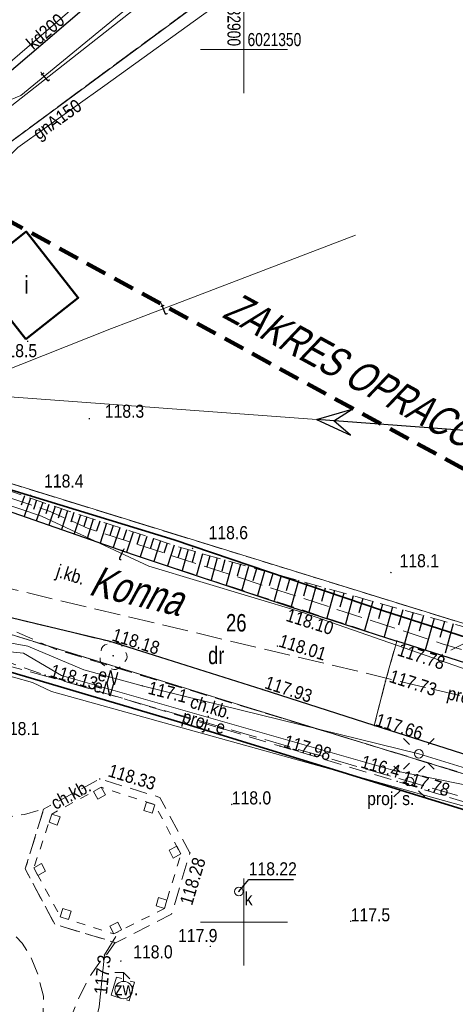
# Model space of a CAD drawing. Header units: metres. Extents: x 6532801 to 6532945, y 6021209 to 6021424.
# Tile 10 of 12: x 6532887 to 6532912, y 6021295 to 6021352. Entities that reach past the tile are written whole.
import ezdxf
from ezdxf.enums import TextEntityAlignment as Align

# ---------------------------------------------------------------- set-up
doc = ezdxf.new("R2010")
doc.units = ezdxf.units.M
doc.header["$MEASUREMENT"] = 0
for name, pattern in [('1.0_0.5', [1.5, 1, -0.5]), ('1.5_0.5', [2, 1.5, -0.5]), ('219-500', [0]), ('4', [1.8, 1.2, -0.6]), ('egkk-500', [2, 1.5, -0.5]), ('egug-500', [1, 0.5, -0.5]), ('otda_500', [1, 0.5, -0.5]), ('suep_wn_500', [0])]:
    doc.linetypes.add(name, pattern=pattern)
doc.layers.get('0').update_dxf_attribs({"color": 2, "linetype": 'CONTINUOUS', "lineweight": 5})
for name, color, linetype in [('000 Inne (niezydentyfikowane)', 7, 'CONTINUOUS'), ('210-oznaczenie konturu użytku gruntowego', 7, 'CONTINUOUS'), ('217-kontur klasyfikacyjny', 7, 'CONTINUOUS'), ('218-kontur użytku gruntowego', 7, 'CONTINUOUS'), ('219-działka ewidencyjna', 7, 'CONTINUOUS'), ('budynek', 7, 'CONTINUOUS'), ('budynek-Atr117', 7, 'CONTINUOUS'), ('chodnik', 7, 'CONTINUOUS'), ('chodnik-Atr17', 7, 'CONTINUOUS'), ('drzewo liściaste', 7, 'CONTINUOUS'), ('jezdnia', 7, 'CONTINUOUS'), ('jezdnia-Atr17', 7, 'CONTINUOUS'), ('Komentarz lub etykieta na mapie', 7, 'CONTINUOUS'), ('krawężnik', 7, 'CONTINUOUS'), ('latarnia', 7, 'CONTINUOUS'), ('latarnia - ob. projektowany', 7, 'CONTINUOUS'), ('latarnia - ob. projektowany-Atr17', 7, 'CONTINUOUS'), ('Obszar opracowania', 7, 'CONTINUOUS'), ('obszar utwardzony', 7, 'CONTINUOUS'), ('obszar utwardzony-Atr17', 7, 'CONTINUOUS'), ('ogrodzenie trwałe', 7, 'CONTINUOUS'), ('pikieta naturalna', 7, 'CONTINUOUS'), ('pikieta naturalna-Atr2', 7, 'CONTINUOUS'), ('pikieta sztuczna', 7, 'CONTINUOUS'), ('pikieta sztuczna-Atr2', 7, 'CONTINUOUS'), ('przewód elektroenergetyczny podziemny', 7, 'CONTINUOUS'), ('przewód elektroenergetyczny podziemny - ob. projektowany', 7, 'CONTINUOUS'), ('przewód elektroenergetyczny podziemny - ob. projektowany-Atr1', 7, 'CONTINUOUS'), ('przewód elektroenergetyczny podziemny-Atr1', 7, 'CONTINUOUS'), ('przewód elektroenergetyczny wysokiego napięcia', 7, 'CONTINUOUS'), ('przewód gazowy', 7, 'CONTINUOUS'), ('przewód gazowy-Atr1', 7, 'CONTINUOUS'), ('przewód kanalizacyjny', 7, 'CONTINUOUS'), ('przewód kanalizacyjny - ob. projektowany', 7, 'CONTINUOUS'), ('przewód kanalizacyjny - ob. projektowany-Atr1', 7, 'CONTINUOUS'), ('przewód kanalizacyjny-Atr1', 7, 'CONTINUOUS'), ('przewód telekomunikacyjny podziemny', 7, 'CONTINUOUS'), ('przewód telekomunikacyjny podziemny - ob. projektowany', 7, 'CONTINUOUS'), ('przewód telekomunikacyjny podziemny-Atr1', 7, 'CONTINUOUS'), ('rzędna', 7, 'CONTINUOUS'), ('rzędna-Atr2', 7, 'CONTINUOUS'), ('skarpa nieumocniona', 7, 'CONTINUOUS'), ('wiata', 7, 'CONTINUOUS'), ('Wstawianie ramki sekcyjnej z opisem', 7, 'CONTINUOUS'), ('właz do komory lub kanału - okrągły', 7, 'CONTINUOUS'), ('właz do komory lub kanału - okrągły-Atr17', 7, 'CONTINUOUS'), ('zdrój uliczny', 7, 'CONTINUOUS')]:
    doc.layers.add(name, color=color, linetype=linetype)
doc.styles.get("Standard").update_dxf_attribs({"font": 'Working1250', "width": 0.75})
doc.linetypes.add('902-500', pattern='A,3.75,0,[1,ksztalty.shx,S=0.5,R=0,X=0,Y=0],3.75', length=7.5)

# ---------------------------------------------------------------- blocks, each defined once
blk = doc.blocks.new('SUEP3')
at = {"color": 0, "linetype": 'Continuous'}
for p, q in [((12.003, 0), (10.003, 0.75)), ((10.003, 0.75), (11.003, 0)), ((27.003, 0), (25.003, 0.75)), ((25.003, 0.75), (26.003, 0)), ((0, 0), (12.003, 0)), ((12.003, 0), (10.003, -0.75)), ((11.003, 0), (10.003, -0.75)), ((12.003, 0), (27.003, 0)), ((27.003, 0), (25.003, -0.75)), ((26.003, 0), (25.003, -0.75))]:
    blk.add_line(p, q, dxfattribs=at)
blk = doc.blocks.new('PW01')
at = {"linetype": 'Continuous', "lineweight": 13}
h = blk.add_hatch(color=0, dxfattribs=at)
edge = h.paths.add_edge_path()
edge.add_arc((0, 0), 0.045, 0, 360)
blk = doc.blocks.new('SM01')
at = {"color": 0, "linetype": 'Continuous', "lineweight": 13}
for p, q in [((-0.53, 0.531), (-0.883, 0.884)), ((0.531, 0.531), (0.884, 0.884)), ((-0.53, -0.53), (-0.883, -0.883)), ((0.531, -0.53), (0.884, -0.883))]:
    blk.add_line(p, q, dxfattribs=at)
blk.add_circle((0, 0), 0.25, dxfattribs=at)
blk = doc.blocks.new('OP021')
at = {"linetype": 'Continuous', "lineweight": 13}
h = blk.add_hatch(color=0, dxfattribs=at)
edge = h.paths.add_edge_path()
edge.add_arc((0, 0), 0.05, 0, 360)
at = {"color": 0, "linetype": 'Continuous', "lineweight": 13}
for centre, start, end in [((0, 0.4), 49.272, 130.728), ((-0.38, 0.124), 121.308, 202.548), ((0.38, 0.124), 337.452, 58.692), ((-0.235, -0.324), 193.221, 274.871), ((0.235, -0.324), 265.129, 346.779)]:
    blk.add_arc(centre, 0.4, start, end, dxfattribs=at)
blk = doc.blocks.new('IB10')
at = {"color": 0, "linetype": 'Continuous', "lineweight": 13}
for p, q in [((0, 0), (0, 0.5)), ((0, 0.5), (0.5, 0.5)), ((0, 0), (0.5, 0)), ((0.5, 0), (0.5, 0.5))]:
    blk.add_line(p, q, dxfattribs=at)
blk = doc.blocks.new('US28')
at = {"color": 0, "linetype": 'Continuous', "lineweight": 13}
for p, q in [((0, 1), (-0.5, 1)), ((0, 0.5), (0, 1)), ((0, 1), (0.353, 0.647))]:
    blk.add_line(p, q, dxfattribs=at)
blk.add_circle((0, 0), 0.5, dxfattribs=at)
blk = doc.blocks.new('US22')
at = {"color": 0, "linetype": 'Continuous', "lineweight": 13}
blk.add_circle((0, 0), 0.25, dxfattribs=at)

msp = doc.modelspace()

# ---------------------------------------------------------------- linework, layer by layer
at = {"layer": '000 Inne (niezydentyfikowane)', "color": 7, "linetype": 'Continuous', "lineweight": 25, "flags": 128}
for points in [[(6532887.41, 6021324.42), (6532887.22, 6021323.89)], [(6532887.76, 6021324.3), (6532887.39, 6021323.24)], [(6532888.11, 6021324.17), (6532887.93, 6021323.65)], [(6532888.46, 6021324.05), (6532888.09, 6021323)], [(6532888.81, 6021323.93), (6532888.63, 6021323.4)], [(6532889.17, 6021323.81), (6532888.82, 6021322.74)], [(6532889.53, 6021323.69), (6532889.35, 6021323.15)], [(6532889.89, 6021323.57), (6532889.54, 6021322.49)], [(6532890.25, 6021323.46), (6532890.08, 6021322.91)], [(6532890.62, 6021323.34), (6532890.26, 6021322.24)], [(6532890.99, 6021323.22), (6532890.81, 6021322.66)], [(6532891.36, 6021323.09), (6532891, 6021321.98)], [(6532891.74, 6021322.97), (6532891.55, 6021322.41)], [(6532892.11, 6021322.85), (6532891.75, 6021321.72)], [(6532892.49, 6021322.73), (6532892.31, 6021322.16)], [(6532892.88, 6021322.6), (6532892.5, 6021321.46)], [(6532893.26, 6021322.48), (6532893.08, 6021321.9)], [(6532893.65, 6021322.35), (6532893.27, 6021321.19)], [(6532894.04, 6021322.22), (6532893.85, 6021321.64)], [(6532894.43, 6021322.1), (6532894.05, 6021320.93)], [(6532894.82, 6021321.97), (6532894.63, 6021321.38)], [(6532895.21, 6021321.84), (6532894.83, 6021320.67)], [(6532895.6, 6021321.71), (6532895.41, 6021321.13)], [(6532896, 6021321.59), (6532895.61, 6021320.41)], [(6532896.39, 6021321.46), (6532896.2, 6021320.87)], [(6532896.79, 6021321.34), (6532896.46, 6021320.14)], [(6532897.2, 6021321.23), (6532897.03, 6021320.62)], [(6532897.62, 6021321.11), (6532897.27, 6021319.87)], [(6532898.04, 6021320.99), (6532897.86, 6021320.36)], [(6532898.47, 6021320.87), (6532898.11, 6021319.59)], [(6532898.9, 6021320.75), (6532898.72, 6021320.1)], [(6532899.34, 6021320.63), (6532898.98, 6021319.31)], [(6532899.79, 6021320.5), (6532899.6, 6021319.83)], [(6532900.25, 6021320.37), (6532899.87, 6021319.02)], [(6532900.71, 6021320.25), (6532900.51, 6021319.56)], [(6532901.18, 6021320.11), (6532900.78, 6021318.72)], [(6532901.65, 6021319.98), (6532901.45, 6021319.27)], [(6532902.13, 6021319.85), (6532901.73, 6021318.41)], [(6532902.62, 6021319.71), (6532902.42, 6021318.98)], [(6532903.12, 6021319.57), (6532902.71, 6021318.09)], [(6532903.63, 6021319.43), (6532903.41, 6021318.68)], [(6532904.14, 6021319.29), (6532903.71, 6021317.76)], [(6532904.66, 6021319.14), (6532904.44, 6021318.36)], [(6532905.18, 6021318.99), (6532904.74, 6021317.42)], [(6532905.72, 6021318.84), (6532905.5, 6021318.04)], [(6532906.26, 6021318.69), (6532905.81, 6021317.07)], [(6532906.82, 6021318.54), (6532906.58, 6021317.71)], [(6532907.38, 6021318.38), (6532906.91, 6021316.71)], [(6532907.94, 6021318.22), (6532907.71, 6021317.37)], [(6532908.52, 6021318.06), (6532908.04, 6021316.34)], [(6532909.11, 6021317.9), (6532908.86, 6021317.02)], [(6532909.7, 6021317.73), (6532909.2, 6021315.96)], [(6532910.3, 6021317.56), (6532910.05, 6021316.67)], [(6532910.9, 6021317.39), (6532910.39, 6021315.58)], [(6532911.49, 6021317.23), (6532911.23, 6021316.31)], [(6532912, 6021317.08), (6532911.54, 6021315.41)]]:
    msp.add_lwpolyline(points, dxfattribs=at)
at = {"layer": '217-kontur klasyfikacyjny', "color": 92, "linetype": 'egkk-500', "lineweight": 18, "flags": 128}
for points in [[(6532914.647, 6021365.41), (6532875.82, 6021336.74)], [(6532878.17, 6021327.74), (6532944.55, 6021307.237)]]:
    msp.add_lwpolyline(points, dxfattribs=at)
at = {"layer": '218-kontur użytku gruntowego', "color": 3, "linetype": 'egug-500', "lineweight": 18, "flags": 128}
for points in [[(6532914.647, 6021365.41), (6532875.82, 6021336.74)], [(6532875.82, 6021336.74), (6532914.647, 6021365.41)], [(6532878.17, 6021327.74), (6532944.55, 6021307.237)], [(6532944.55, 6021307.237), (6532878.17, 6021327.74)], [(6532926.62, 6021304.17), (6532884.34, 6021317.18)], [(6532884.34, 6021317.18), (6532926.62, 6021304.17)]]:
    msp.add_lwpolyline(points, dxfattribs=at)
at = {"layer": '219-działka ewidencyjna', "color": 7, "linetype": '219-500', "lineweight": 18, "flags": 128}
for points in [[(6532875.82, 6021336.74), (6532914.658, 6021365.41)], [(6532878.17, 6021327.74), (6532944.55, 6021307.237)], [(6532884.34, 6021317.18), (6532926.62, 6021304.17)]]:
    msp.add_lwpolyline(points, dxfattribs=at)
at = {"layer": 'budynek', "color": 7, "linetype": 'Continuous', "lineweight": 50, "flags": 128}
msp.add_lwpolyline([(6532887.49, 6021333.41), (6532890.5, 6021335.78), (6532887.52, 6021339.57), (6532884.51, 6021337.19)], close=True, dxfattribs=at)
at = {"layer": 'chodnik', "color": 7, "linetype": '1.0_0.5', "lineweight": 18, "flags": 128}
for points in [[(6532882.87, 6021318.34), (6532882.26, 6021316.38), (6532888.6, 6021314.15), (6532902.07, 6021310.08), (6532908.78, 6021308.06), (6532919.28, 6021304.84), (6532919.1, 6021304.22), (6532921.03, 6021303.78), (6532921.15, 6021304.27), (6532923.47, 6021303.57), (6532926.35, 6021302.67), (6532926.66, 6021302.53), (6532926.95, 6021302.35), (6532927.18, 6021302.1), (6532927.38, 6021301.85), (6532927.54, 6021301.55), (6532927.63, 6021301.22), (6532927.7, 6021300.9), (6532927.78, 6021300.58), (6532927.77, 6021300.27), (6532927.69, 6021299.61), (6532927.53, 6021298.8), (6532927.13, 6021297.31), (6532928.78, 6021296.89), (6532929.11, 6021298.26), (6532929.32, 6021299.27), (6532929.4, 6021300.61), (6532929.15, 6021301.91), (6532928.74, 6021302.88), (6532928.09, 6021303.79), (6532927.86, 6021303.83), (6532921.6, 6021305.75), (6532909.87, 6021309.34), (6532902.52, 6021311.57), (6532889.24, 6021315.62), (6532883.32, 6021318.19)], [(6532836.38, 6021276.95), (6532836, 6021275.52), (6532837.49, 6021275.09), (6532841.39, 6021274.88), (6532841.86, 6021274.9), (6532857.45, 6021277.24), (6532873.99, 6021279.78), (6532887.25, 6021281.82), (6532888.05, 6021285.42), (6532890, 6021294.34), (6532890.44, 6021295.45), (6532890.98, 6021296.57), (6532891.48, 6021297.36), (6532891.88, 6021297.88), (6532892.05, 6021298.04), (6532892.62, 6021298.83), (6532889.16, 6021299.86), (6532887.46, 6021303.04), (6532888.51, 6021306.47), (6532888.4, 6021306.45), (6532887.42, 6021306.16), (6532886.5, 6021306.03), (6532885.52, 6021306.13), (6532877.88, 6021308.38), (6532877.34, 6021308.96), (6532877.08, 6021309.62), (6532877.04, 6021310.58), (6532878.91, 6021317.42), (6532877.47, 6021317.85), (6532875.56, 6021310.81), (6532872.51, 6021299.67), (6532841.9, 6021276.52), (6532841.48, 6021276.4), (6532837.9, 6021276.61)], [(6532888.51, 6021306.47), (6532887.46, 6021303.04), (6532889.16, 6021299.86), (6532892.64, 6021298.81), (6532895.85, 6021300.45), (6532896.9, 6021303.96), (6532895.18, 6021307.14), (6532891.73, 6021308.2)], [(6532846.75, 6021277.17), (6532846.36, 6021277.93), (6532873.39, 6021298.4), (6532873.92, 6021299.04), (6532875.09, 6021303.24), (6532875.36, 6021303.68), (6532876.32, 6021304.26), (6532877.27, 6021304.48), (6532878.25, 6021304.49), (6532882.1, 6021303.34), (6532883.4, 6021302.59), (6532884.91, 6021301.3), (6532887.28, 6021298.79), (6532887.78, 6021298.01), (6532888.19, 6021296.98), (6532888.5, 6021295.75), (6532888.48, 6021294.51), (6532886.04, 6021283.44), (6532885.63, 6021283.14), (6532876.66, 6021281.75), (6532869.77, 6021280.7)]]:
    msp.add_lwpolyline(points, close=True, dxfattribs=at)
at = {"layer": 'jezdnia', "color": 7, "linetype": '1.5_0.5', "lineweight": 18, "flags": 128}
msp.add_lwpolyline([(6532801.05, 6021268.862), (6532803.7, 6021271.32), (6532811.18, 6021278.28), (6532816.39, 6021283.03), (6532830.67, 6021296.37), (6532842.79, 6021307.81), (6532851.1, 6021315.74), (6532852.34, 6021316.74), (6532853.03, 6021317.44), (6532872.74, 6021336.02), (6532881.68, 6021344.57), (6532891.36, 6021352.81), (6532901.93, 6021360.89), (6532908.313, 6021365.41)], dxfattribs=at)
for points in [[(6532908.76, 6021316.1), (6532902.61, 6021318.08), (6532893.64, 6021321.06), (6532884.7, 6021324.18), (6532882.23, 6021324.91), (6532880.33, 6021319.21), (6532882.87, 6021318.34), (6532892.32, 6021316.07), (6532901.04, 6021313.33), (6532907.47, 6021311.26), (6532908.11, 6021313.8)], [(6532942.68, 6021305.98), (6532934.86, 6021308.01), (6532927.44, 6021310.13), (6532923.69, 6021311.33), (6532917.61, 6021313.27), (6532911.29, 6021315.29), (6532908.76, 6021316.1), (6532908.11, 6021313.8), (6532907.47, 6021311.26), (6532919.79, 6021307.32), (6532921.71, 6021306.7), (6532925.75, 6021305.43), (6532927.47, 6021304.41), (6532928.09, 6021303.79), (6532928.74, 6021302.88), (6532929.15, 6021301.91), (6532929.4, 6021300.61), (6532929.32, 6021299.27), (6532929.11, 6021298.26), (6532928.78, 6021296.89), (6532933.66, 6021295.75), (6532934.28, 6021297.8), (6532934.56, 6021298.42), (6532934.92, 6021299.02), (6532935.26, 6021299.47), (6532935.96, 6021300.22), (6532936.81, 6021300.77), (6532937.73, 6021301.18), (6532938.72, 6021301.43), (6532939.46, 6021301.46), (6532940.43, 6021301.38), (6532941.05, 6021301.23), (6532942.03, 6021303.67)]]:
    msp.add_lwpolyline(points, close=True, dxfattribs=at)
at = {"layer": 'krawężnik', "color": 7, "linetype": 'Continuous', "lineweight": 25, "flags": 128}
for points in [[(6532872.74, 6021336.02), (6532881.68, 6021344.57), (6532891.36, 6021352.81), (6532901.93, 6021360.89), (6532908.313, 6021365.41)], [(6532872.72, 6021336), (6532872.06, 6021335.23), (6532871.01, 6021333.96), (6532870.44, 6021332.11), (6532870.64, 6021330.62), (6532871.18, 6021329.42), (6532871.85, 6021328.53), (6532873.67, 6021327.55), (6532877.08, 6021326.56), (6532882.23, 6021324.91), (6532884.7, 6021324.18), (6532893.64, 6021321.06), (6532902.61, 6021318.08), (6532908.76, 6021316.1)], [(6532907.47, 6021311.26), (6532901.04, 6021313.33), (6532892.32, 6021316.07), (6532882.87, 6021318.34), (6532880.33, 6021319.21), (6532871.87, 6021321.67), (6532866.19, 6021321.83), (6532860.32, 6021320.74), (6532855.46, 6021318.82), (6532852.34, 6021316.74), (6532851.1, 6021315.74), (6532842.79, 6021307.81), (6532840.67, 6021305.25), (6532838.86, 6021302.11), (6532837.29, 6021297.49)], [(6532942.68, 6021305.98), (6532934.86, 6021308.01), (6532927.44, 6021310.13), (6532923.69, 6021311.33), (6532917.61, 6021313.27), (6532911.29, 6021315.29), (6532908.76, 6021316.1)], [(6532928.78, 6021296.89), (6532929.11, 6021298.26), (6532929.32, 6021299.27), (6532929.4, 6021300.61), (6532929.15, 6021301.91), (6532928.74, 6021302.88), (6532928.09, 6021303.79), (6532927.47, 6021304.41), (6532925.75, 6021305.43), (6532921.71, 6021306.7), (6532919.79, 6021307.32), (6532907.47, 6021311.26)]]:
    msp.add_lwpolyline(points, dxfattribs=at)
at = {"layer": 'Obszar opracowania', "color": 3, "linetype": '4', "lineweight": 200, "flags": 128}
msp.add_lwpolyline([(6532859.8, 6021351.42), (6532875.32, 6021346.3), (6532934.68, 6021313.91), (6532914.26, 6021235.16), (6532815.99, 6021257.34), (6532829.54, 6021340.4)], close=True, dxfattribs=at)
at = {"layer": 'obszar utwardzony', "color": 7, "linetype": '1.5_0.5', "lineweight": 18, "flags": 128}
msp.add_lwpolyline([(6532892.7, 6021296.84), (6532892.39, 6021295.81), (6532893.41, 6021295.49), (6532893.72, 6021296.55)], close=True, dxfattribs=at)
at = {"layer": 'ogrodzenie trwałe', "color": 7, "linetype": '902-500', "lineweight": 35, "flags": 128}
for points in [[(6532918.27, 6021314.52), (6532907.94, 6021317.86), (6532895.99, 6021321.91), (6532879.37, 6021326.99), (6532878.46, 6021328.01)], [(6532915.2, 6021289.66), (6532918.83, 6021304.52), (6532896.33, 6021311.46), (6532878.6, 6021316.69)]]:
    msp.add_lwpolyline(points, dxfattribs=at)
at = {"layer": 'przewód elektroenergetyczny podziemny', "color": 1, "linetype": 'Continuous', "lineweight": 18, "flags": 128}
for points in [[(6532849.03, 6021323.68), (6532847.28, 6021321.84), (6532854.39, 6021313.88), (6532859.97, 6021317.13), (6532866.1, 6021318.2), (6532870.54, 6021317.81), (6532883.57, 6021315.79), (6532887.35, 6021315.4), (6532889.54, 6021314.13), (6532908.66, 6021308.67), (6532920.57, 6021306.28), (6532926.79, 6021304.62), (6532928.01, 6021302.62), (6532928.37, 6021301.6), (6532928.37, 6021300.93), (6532927.97, 6021299.64), (6532919.57, 6021268.6), (6532918.88, 6021266.88), (6532918.61, 6021265.01), (6532917.42, 6021259.43), (6532912.31, 6021239.61), (6532911.67, 6021239.71)], [(6532944.55, 6021299.756), (6532941.44, 6021300.59), (6532940.54, 6021299.77), (6532936.99, 6021297.83), (6532927.14, 6021300.73), (6532926.14, 6021302.16), (6532924.66, 6021304.52), (6532915.68, 6021306.63), (6532914.81, 6021307.7), (6532914, 6021308.42), (6532910.02, 6021309.64), (6532894.16, 6021313.54), (6532890.81, 6021314.46), (6532887.61, 6021315.8), (6532881.63, 6021316.89), (6532876.5, 6021318.25), (6532875.56, 6021318.64), (6532872.96, 6021319.41), (6532871.31, 6021319.71), (6532870.6, 6021319.49), (6532869.27, 6021316.72), (6532862.15, 6021313.88), (6532855.3, 6021311.41), (6532854.51, 6021312.55)], [(6532891.34, 6021293.65), (6532891.7, 6021295.13), (6532892, 6021298.11), (6532892.65, 6021299.17)]]:
    msp.add_lwpolyline(points, dxfattribs=at)
at = {"layer": 'przewód elektroenergetyczny podziemny - ob. projektowany', "color": 1, "linetype": '1.5_0.5', "lineweight": 18, "flags": 128}
msp.add_lwpolyline([(6532876.5, 6021318.25), (6532881.26, 6021316.99), (6532883.83, 6021315.39), (6532888.78, 6021314.05), (6532909.48, 6021308.05), (6532917.58, 6021305.69), (6532925.91, 6021302.53), (6532927.15, 6021300.73), (6532936.99, 6021297.83), (6532939.46, 6021299.18), (6532940.27, 6021298.94), (6532941.53, 6021300.47), (6532944.55, 6021299.683)], dxfattribs=at)
at = {"layer": 'przewód elektroenergetyczny wysokiego napięcia', "color": 1, "linetype": 'suep_wn_500', "lineweight": 18, "flags": 128}
msp.add_lwpolyline([(6532931.09, 6021326.81), (6532851.87, 6021332.66)], dxfattribs=at)
at = {"layer": 'przewód gazowy', "color": 52, "linetype": 'Continuous', "lineweight": 18, "flags": 128}
for points in [[(6532888.97, 6021313.22), (6532887.87, 6021313.72), (6532884.58, 6021314.65), (6532874.11, 6021317.56), (6532874.79, 6021319.61), (6532877.43, 6021326.13), (6532880.42, 6021333.59), (6532883.36, 6021340.73), (6532887.03, 6021344.39), (6532892.02, 6021347.94), (6532898.05, 6021352.27), (6532900.28, 6021353.71), (6532902.2, 6021354.97)], [(6532888.97, 6021313.22), (6532931.02, 6021301.51), (6532923.61, 6021275.05)]]:
    msp.add_lwpolyline(points, dxfattribs=at)
at = {"layer": 'przewód kanalizacyjny', "color": 34, "linetype": 'Continuous', "lineweight": 18, "flags": 128}
msp.add_lwpolyline([(6532801.05, 6021269.565), (6532819.29, 6021286.33), (6532819.8, 6021286.79), (6532820.31, 6021287.28), (6532869.85, 6021334.87), (6532870.33, 6021335.33), (6532870.86, 6021335.77), (6532905.327, 6021365.41)], dxfattribs=at)
at = {"layer": 'przewód kanalizacyjny - ob. projektowany', "color": 34, "linetype": '1.5_0.5', "lineweight": 18, "flags": 128}
msp.add_lwpolyline([(6532885.6, 6021319.34), (6532926.24, 6021309.68)], dxfattribs=at)
at = {"layer": 'przewód telekomunikacyjny podziemny', "color": 30, "linetype": 'Continuous', "lineweight": 18, "flags": 128}
for points in [[(6532910.872, 6021365.41), (6532907.23, 6021362.89), (6532896.57, 6021355.06), (6532887.2, 6021347.36), (6532885.89, 6021346.84), (6532884.24, 6021345.41), (6532874.02, 6021335.78), (6532875.91, 6021330.81), (6532878.38, 6021326.65), (6532888.4, 6021323.26), (6532894.55, 6021320.39), (6532903.32, 6021317.75), (6532917.07, 6021312.96), (6532923.29, 6021311.04), (6532922.36, 6021306.89), (6532922.12, 6021305.85), (6532923.91, 6021305.69), (6532927.7, 6021304.55), (6532933.65, 6021303.03), (6532934.43, 6021302.82), (6532944.55, 6021300.278)], [(6532863.87, 6021318.67), (6532864.37, 6021318.76), (6532870.3, 6021329.59), (6532871.81, 6021332.21), (6532872.29, 6021332.88), (6532872.64, 6021333.43), (6532875.9, 6021337.54), (6532883.2, 6021344.06), (6532894.44, 6021352.9), (6532905.68, 6021361.2), (6532906.09, 6021360.48)], [(6532850.16, 6021310.16), (6532856.63, 6021312.67), (6532869.14, 6021317.38), (6532871.82, 6021323.42), (6532872.23, 6021324.28), (6532872.72, 6021325.34), (6532874.77, 6021329.72), (6532880.69, 6021329.37), (6532892.4, 6021334.01), (6532893.41, 6021334.4), (6532894.5, 6021334.81), (6532906.4, 6021339.37)]]:
    msp.add_lwpolyline(points, dxfattribs=at)
at = {"layer": 'przewód telekomunikacyjny podziemny - ob. projektowany', "color": 30, "linetype": '1.5_0.5', "lineweight": 18, "flags": 128}
msp.add_lwpolyline([(6532935.8, 6021294.56), (6532927.62, 6021296.55), (6532931.4, 6021309.79), (6532911.37, 6021315.95), (6532891.07, 6021322.56), (6532888.89, 6021323.53), (6532878.39, 6021327.06), (6532876, 6021331.23), (6532874.73, 6021334.62), (6532875.62, 6021336.63), (6532875.94, 6021337.16), (6532880.64, 6021341.49), (6532881.17, 6021340.69)], dxfattribs=at)
at = {"layer": 'rzędna-Atr2', "color": 7, "flags": 128}
msp.add_lwpolyline([(6532899.71, 6021301.75), (6532900.27, 6021302.44), (6532902.831, 6021302.44)], dxfattribs=at)
at = {"layer": 'skarpa nieumocniona', "color": 7, "linetype": '1.0_0.5', "lineweight": 18, "flags": 128}
msp.add_lwpolyline([(6532878.67, 6021327.73), (6532878.46, 6021328.01), (6532877.08, 6021326.56), (6532882.23, 6021324.91), (6532884.7, 6021324.18), (6532893.64, 6021321.06), (6532908.76, 6021316.1), (6532911.29, 6021315.29), (6532913.84, 6021316.57), (6532896.51, 6021321.42), (6532889.01, 6021323.86), (6532886.08, 6021324.88)], close=True, dxfattribs=at)
msp.add_lwpolyline([(6532878.67, 6021327.73), (6532878.46, 6021328.01), (6532877.08, 6021326.56), (6532882.23, 6021324.91), (6532884.7, 6021324.18), (6532893.64, 6021321.06), (6532908.76, 6021316.1), (6532911.29, 6021315.29), (6532913.84, 6021316.57), (6532896.51, 6021321.42), (6532889.01, 6021323.86), (6532886.08, 6021324.88)], close=True, dxfattribs=at)
at = {"layer": 'wiata', "color": 7, "linetype": 'otda_500', "lineweight": 18, "flags": 128}
msp.add_lwpolyline([(6532889.47, 6021300.3), (6532892.54, 6021299.32), (6532895.44, 6021300.78), (6532896.38, 6021303.9), (6532894.89, 6021306.72), (6532891.82, 6021307.72), (6532888.98, 6021306.19), (6532887.95, 6021303.11)], close=True, dxfattribs=at)
at = {"layer": 'Wstawianie ramki sekcyjnej z opisem', "color": 7, "linetype": 'Continuous', "lineweight": 13, "flags": 128}
for points in [[(6532900, 6021347.5), (6532900, 6021352.5)], [(6532897.5, 6021350), (6532902.5, 6021350)], [(6532900, 6021297.5), (6532900, 6021302.5)], [(6532897.5, 6021300), (6532902.5, 6021300)]]:
    msp.add_lwpolyline(points, dxfattribs=at)

# ---------------------------------------------------------------- block references
at = {"layer": 'drzewo liściaste', "color": 94, "linetype": 'Continuous', "lineweight": 18, "rotation": 48.20499999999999}
msp.add_blockref('OP021', (6532892.5, 6021315.26), dxfattribs=at)
at = {"layer": 'latarnia', "color": 7, "linetype": 'Continuous', "lineweight": 18}
msp.add_blockref('SM01', (6532910.02, 6021309.64), dxfattribs=at)
at = {"layer": 'latarnia - ob. projektowany', "color": 7, "linetype": 'Continuous', "lineweight": 18}
msp.add_blockref('SM01', (6532909.48, 6021308.05), dxfattribs=at)
at = {"layer": 'pikieta naturalna', "color": 7, "linetype": 'Continuous', "lineweight": 13}
for p in [(6532887.6, 6021333.28), (6532891.13, 6021328.85), (6532887.76, 6021324.45), (6532897.05, 6021321.41), (6532908.42, 6021320.03), (6532899.3, 6021306.74), (6532906.12, 6021300.04), (6532898.07, 6021298.6), (6532892.94, 6021297.76)]:
    msp.add_blockref('PW01', p, dxfattribs=at)
at = {"layer": 'pikieta sztuczna', "color": 7, "linetype": 'Continuous', "lineweight": 13}
for p in [(6532902.61, 6021318.08), (6532892.32, 6021316.07), (6532901.92, 6021315.81), (6532908.76, 6021316.1), (6532888.6, 6021314.15), (6532908.11, 6021313.8), (6532901.04, 6021313.33), (6532907.47, 6021311.26), (6532902.07, 6021310.08), (6532891.73, 6021308.2), (6532908.78, 6021308.06), (6532896.9, 6021303.96)]:
    msp.add_blockref('PW01', p, dxfattribs=at)
at = {"layer": 'przewód elektroenergetyczny wysokiego napięcia', "color": 1, "linetype": 'Continuous', "lineweight": 18, "rotation": 175.777}
msp.add_blockref('SUEP3', (6532931.09, 6021326.81), dxfattribs=at)
at = {"layer": 'rzędna', "color": 1, "linetype": 'Continuous', "lineweight": 18}
for p in [(6532894.16, 6021313.54), (6532908.66, 6021308.67)]:
    msp.add_blockref('PW01', p, dxfattribs=at)
at = {"layer": 'rzędna', "color": 34, "linetype": 'Continuous', "lineweight": 18}
msp.add_blockref('PW01', (6532899.71, 6021301.75), dxfattribs=at)
at = {"layer": 'rzędna', "color": 1, "linetype": 'Continuous', "lineweight": 18, "rotation": 84.251}
msp.add_blockref('PW01', (6532892, 6021298.11), dxfattribs=at)
at = {"layer": 'wiata', "color": 7, "linetype": 'Continuous', "lineweight": 18}
for p, rotation in [((6532891.82, 6021307.72), 208.313), ((6532894.89, 6021306.72), 161.958), ((6532888.98, 6021306.19), 251.509), ((6532896.38, 6021303.9), 117.851), ((6532887.95, 6021303.11), 298.41), ((6532895.44, 6021300.78), 73.233), ((6532889.47, 6021300.3), 342.296), ((6532892.54, 6021299.32), 26.723)]:
    msp.add_blockref('IB10', p, dxfattribs=dict(at, rotation=rotation))
at = {"layer": 'właz do komory lub kanału - okrągły', "color": 7, "linetype": 'Continuous', "lineweight": 18}
msp.add_blockref('US22', (6532899.71, 6021301.75), dxfattribs=at)
at = {"layer": 'zdrój uliczny', "color": 7, "linetype": 'Continuous', "lineweight": 18}
msp.add_blockref('US28', (6532893.1, 6021296.1), dxfattribs=at)

# ---------------------------------------------------------------- texts
at = {"layer": '210-oznaczenie konturu użytku gruntowego', "color": 3, "linetype": 'Continuous', "lineweight": 18, "width": 0.79}
msp.add_text('dr', height=1, dxfattribs=at).set_placement((6532897.94, 6021314.78))
at = {"layer": 'budynek-Atr117', "color": 7, "width": 0.8}
msp.add_text('i', height=1, dxfattribs=at).set_placement((6532887.41, 6021336.02))
at = {"layer": 'chodnik-Atr17', "color": 7, "width": 0.9}
msp.add_text('ch.kb.', height=0.75, rotation=343.187, dxfattribs=at).set_placement((6532896.85, 6021312.3))
msp.add_text('ch.kb.', height=0.75, rotation=28.247, dxfattribs=at).set_placement((6532889.01, 6021306.74), align=Align.MIDDLE_LEFT)
at = {"layer": 'jezdnia-Atr17', "color": 7, "width": 0.9}
msp.add_text('j.kb.', height=0.75, rotation=342.556, dxfattribs=at).set_placement((6532889.17, 6021319.8))
at = {"layer": 'Komentarz lub etykieta na mapie', "color": 3, "linetype": 'Continuous', "lineweight": 35, "oblique": 15, "width": 0.79}
msp.add_text('ZAKRES OPRACOWANIA', height=1.75, rotation=-28.619, dxfattribs=at).set_placement((6532898.69, 6021334.69))
at = {"layer": 'Komentarz lub etykieta na mapie', "color": 7, "linetype": 'Continuous', "lineweight": 35, "oblique": 15, "width": 0.79}
msp.add_text('Konna', height=1.75, rotation=-13.507, dxfattribs=at).set_placement((6532891.04, 6021318.77))
at = {"layer": 'latarnia - ob. projektowany-Atr17', "color": 7, "width": 0.9}
msp.add_text('proj. s.', height=0.75, dxfattribs=at).set_placement((6532907.06, 6021306.7))
at = {"layer": 'obszar utwardzony-Atr17', "color": 7, "width": 0.9}
msp.add_text('zw.', height=0.75, dxfattribs=at).set_placement((6532892.59, 6021295.8))
at = {"layer": 'pikieta naturalna-Atr2', "color": 7, "width": 0.9}
for s, p in [('118.5', (6532885.88, 6021332.37)), ('118.3', (6532892.02, 6021328.9)), ('118.4', (6532888.54, 6021324.9)), ('118.6', (6532897.97, 6021321.94)), ('118.1', (6532908.92, 6021320.33)), ('118.1', (6532886.02, 6021310.71)), ('118.0', (6532899.3, 6021306.74)), ('117.5', (6532906.12, 6021300.04)), ('117.9', (6532896.22, 6021298.85))]:
    msp.add_text(s, height=0.75, dxfattribs=at).set_placement(p)
msp.add_text('118.0', height=0.75, dxfattribs=at).set_placement((6532893.65, 6021298.29), align=Align.MIDDLE_LEFT)
at = {"layer": 'pikieta sztuczna-Atr2', "color": 7, "width": 0.9}
for s, rotation, p in [('118.10', 342.467, (6532902.35, 6021317.27)), ('118.18', 342.556, (6532892.38, 6021316.14)), ('118.01', 342.467, (6532901.94, 6021315.8)), ('117.78', 342.247, (6532908.74, 6021315.29)), ('118.13', 343.187, (6532888.83, 6021314.08)), ('117.93', 342.048, (6532901.13, 6021313.41)), ('117.73', 342.275, (6532908.27, 6021313.77)), ('117.66', 342.302, (6532907.48, 6021311.27)), ('117.98', 343.246, (6532902.22, 6021310.03)), ('118.33', -17.079, (6532892.16, 6021308.36)), ('117.78', 342.951, (6532909.01, 6021307.99)), ('118.28', 73.345, (6532897.02, 6021300.91))]:
    msp.add_text(s, height=0.75, rotation=rotation, dxfattribs=at).set_placement(p)
at = {"layer": 'przewód elektroenergetyczny podziemny - ob. projektowany-Atr1', "color": 1, "width": 0.9}
msp.add_text('proj. e', height=0.75, rotation=343.835, dxfattribs=at).set_placement((6532896.5, 6021311.81), align=Align.MIDDLE_LEFT)
at = {"layer": 'przewód elektroenergetyczny podziemny-Atr1', "color": 1, "width": 0.9}
for rotation, p in [(-15.356, (6532891.66, 6021314.23)), (-15.937, (6532891.42, 6021313.59))]:
    msp.add_text('eN', height=0.75, rotation=rotation, dxfattribs=at).set_placement(p, align=Align.MIDDLE_LEFT)
at = {"layer": 'przewód gazowy-Atr1', "color": 40, "width": 0.9}
msp.add_text('gnA150', height=0.75, rotation=35.429, dxfattribs=at).set_placement((6532888.02, 6021345.1), align=Align.MIDDLE_LEFT)
at = {"layer": 'przewód kanalizacyjny - ob. projektowany-Atr1', "color": 34, "width": 0.9}
msp.add_text('proj. k', height=0.75, rotation=346.629, dxfattribs=at).set_placement((6532911.68, 6021313.14), align=Align.MIDDLE_LEFT)
at = {"layer": 'przewód kanalizacyjny-Atr1', "color": 34, "width": 0.9}
msp.add_text('kd200', height=0.75, rotation=40.694, dxfattribs=at).set_placement((6532887.68, 6021350.24), align=Align.MIDDLE_LEFT)
at = {"layer": 'przewód telekomunikacyjny podziemny-Atr1', "color": 30, "width": 0.9}
for rotation, p in [(39.413, (6532888.46, 6021348.39)), (20.966, (6532895.27, 6021335.11)), (-25.017, (6532892.89, 6021321.16))]:
    msp.add_text('t', height=0.75, rotation=rotation, dxfattribs=at).set_placement(p, align=Align.MIDDLE_LEFT)
at = {"layer": 'rzędna', "color": 7, "linetype": 'Continuous', "lineweight": 18, "width": 0.79}
msp.add_text('26', height=1, dxfattribs=at).set_placement((6532898.97, 6021316.65))
at = {"layer": 'rzędna-Atr2', "color": 1, "width": 0.9}
for s, rotation, p in [('117.1', -13.815, (6532894.54, 6021313.45)), ('116.4', -15.937, (6532906.75, 6021309.22)), ('117.3', 84.251, (6532891.77, 6021295.86))]:
    msp.add_text(s, height=0.75, rotation=rotation, dxfattribs=at).set_placement(p, align=Align.MIDDLE_LEFT)
at = {"layer": 'rzędna-Atr2', "color": 34, "width": 0.9}
msp.add_text('118.22', height=0.75, dxfattribs=at).set_placement((6532900.27, 6021302.448), align=Align.BOTTOM_LEFT)
at = {"layer": 'Wstawianie ramki sekcyjnej z opisem', "color": 7, "linetype": 'Continuous', "lineweight": 13, "width": 0.79}
msp.add_text('6532900', height=0.75, rotation=270, dxfattribs=at).set_placement((6532899.05, 6021350.2), align=Align.RIGHT)
msp.add_text('6021350', height=0.75, rotation=0.001, dxfattribs=at).set_placement((6532900.2, 6021350.2))
at = {"layer": 'właz do komory lub kanału - okrągły-Atr17', "color": 7, "width": 0.9}
msp.add_text('k', height=0.75, dxfattribs=at).set_placement((6532900.04, 6021300.96))

doc.saveas('drawing.dxf')
